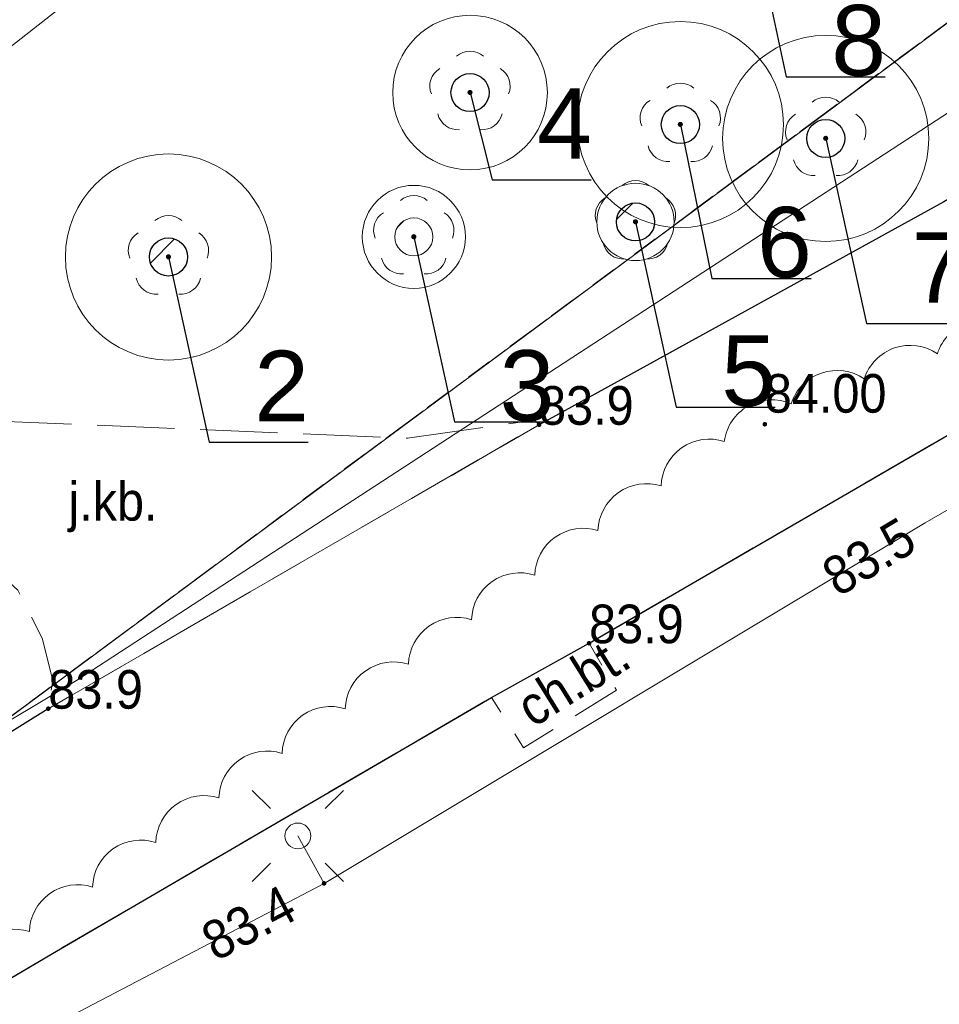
# Model space of a CAD drawing. Header units: metres. Extents: x 6540907 to 6541833, y 5893434 to 5894895.
# Tile 73 of 256: x 6540948 to 6540966, y 5894126 to 5894145. Entities that reach past the tile are written whole.
import ezdxf
from ezdxf import colors
from ezdxf.entities.mleader import LeaderData, LeaderLine
from ezdxf.enums import TextEntityAlignment as Align
from ezdxf.math import Vec2, Vec3

# ---------------------------------------------------------------- set-up
doc = ezdxf.new("R2010")
doc.units = ezdxf.units.M
doc.header["$MEASUREMENT"] = 0
for name, pattern in [('1.0_0.5', [1.5, 1, -0.5]), ('1.5_0.5', [2, 1.5, -0.5]), ('219-500', [0, 0]), ('egug-500', [1, 0.5, -0.5])]:
    doc.linetypes.add(name, pattern=pattern)
doc.layers.get('0').update_dxf_attribs({"color": 2, "linetype": 'CONTINUOUS', "lineweight": 5})
for name, color, linetype, lineweight in [('218-kontur użytku gruntowego', 251, 'CONTINUOUS', 9), ('219-działka ewidencyjna', 152, 'CONTINUOUS', 18), ('chodnik', 251, 'CONTINUOUS', 9), ('chodnik-Atr17', 251, 'CONTINUOUS', 9), ('drzewo liściaste', 251, 'CONTINUOUS', 9), ('jezdnia', 251, 'CONTINUOUS', 9), ('jezdnia-Atr17', 251, 'CONTINUOUS', 9), ('krawężnik', 251, 'CONTINUOUS', 9), ('latarnia', 251, 'CONTINUOUS', 9), ('pikieta naturalna', 251, 'CONTINUOUS', 9), ('pikieta naturalna-Atr2', 251, 'CONTINUOUS', 9), ('pikieta sztuczna', 251, 'CONTINUOUS', 9), ('pikieta sztuczna-Atr2', 251, 'CONTINUOUS', 9), ('przewód elektroenergetyczny podziemny', 251, 'CONTINUOUS', 9), ('rzędna', 251, 'CONTINUOUS', 9), ('rzędna-Atr2', 251, 'CONTINUOUS', 9), ('woda stojąca', 251, 'CONTINUOUS', 9), ('z_g_drzewa do usuniecia', 10, 'CONTINUOUS', 20), ('z_i_drzewa_liściste_korony', 66, 'CONTINUOUS', 20), ('z_i_drzewa_opis', 7, 'CONTINUOUS', 25)]:
    doc.layers.add(name, color=color, linetype=linetype, lineweight=lineweight)
doc.layers.add('z_i_masywy_grupy', color=7, linetype='CONTINUOUS', lineweight=13, true_color=0x7f926c)
doc.styles.add('Opisowy', font='arial.ttf')
doc.styles.get("Standard").update_dxf_attribs({"font": 'Arial', "width": 0.75})

# ---------------------------------------------------------------- blocks, each defined once
blk = doc.blocks.new('PW01')
at = {"linetype": 'Continuous', "lineweight": 13}
h = blk.add_hatch(color=0, dxfattribs=at)
edge = h.paths.add_edge_path()
edge.add_arc((0, 0), 0.045, 0, 360)
blk = doc.blocks.new('SM01')
at = {"color": 0, "linetype": 'Continuous', "lineweight": 13}
for p, q in [((-0.53, 0.531), (-0.883, 0.884)), ((0.531, 0.531), (0.884, 0.884)), ((-0.53, -0.53), (-0.883, -0.883)), ((0.531, -0.53), (0.884, -0.883))]:
    blk.add_line(p, q, dxfattribs=at)
blk.add_circle((0, 0), 0.25, dxfattribs=at)
blk = doc.blocks.new('OP021')
at = {"linetype": 'Continuous', "lineweight": 13}
h = blk.add_hatch(color=0, dxfattribs=at)
edge = h.paths.add_edge_path()
edge.add_arc((0, 0), 0.05, 0, 360)
at = {"color": 0, "linetype": 'Continuous', "lineweight": 13}
for centre, start, end in [((0, 0.4), 49.272, 130.728), ((-0.38, 0.124), 121.308, 202.548), ((0.38, 0.124), 337.452, 58.692), ((-0.235, -0.324), 193.221, 274.871), ((0.235, -0.324), 265.129, 346.779)]:
    blk.add_arc(centre, 0.4, start, end, dxfattribs=at)
blk = doc.blocks.new('_None')
blk = doc.blocks.new('punkt')
h = blk.add_hatch()
h.set_pattern_fill('ANSI32', color=256, scale=0.2)
h.set_pattern_definition([(45, (-4781848.87, -5644337.08), (-1.34703841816, 1.34703841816), []), (45, (-4781847.972, -5644337.08), (-1.34703841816, 1.34703841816), [])])
edge = h.paths.add_edge_path()
edge.add_arc((0, 0), 0.243, 0, 360)
blk.add_circle((0, 0), 0.243)

msp = doc.modelspace()

# ---------------------------------------------------------------- linework, layer by layer
at = {"layer": '218-kontur użytku gruntowego', "linetype": 'egug-500', "lineweight": 18, "flags": 128}
for points in [[(6540986.55, 5894160.228), (6540919.14, 5894110.278)], [(6540919.14, 5894110.278), (6540986.55, 5894160.228)]]:
    msp.add_lwpolyline(points, dxfattribs=at)
at = {"layer": '219-działka ewidencyjna', "linetype": '219-500', "lineweight": 18, "flags": 128}
msp.add_lwpolyline([(6540986.55, 5894160.228), (6540919.14, 5894110.278)], dxfattribs=at)
at = {"layer": 'chodnik', "linetype": '1.0_0.5', "lineweight": 18, "flags": 128}
msp.add_lwpolyline([(6540959.24, 5894133.098), (6540957.35, 5894132.048), (6540957.97, 5894131.068), (6540959.77, 5894132.188)], close=True, dxfattribs=at)
at = {"layer": 'jezdnia', "linetype": '1.5_0.5', "lineweight": 18, "flags": 128}
for points in [[(6540921.23, 5894108.338), (6540924.81, 5894104.958), (6540929.08, 5894109.478), (6540942.44, 5894123.308), (6540948.83, 5894127.078), (6540957.35, 5894132.048), (6540959.24, 5894133.098), (6540967.4, 5894137.838), (6540969.59, 5894139.138), (6540972.14, 5894140.538), (6540973.93, 5894141.538), (6540977.19, 5894143.428), (6540983.03, 5894147.318), (6540987.16, 5894150.868), (6540988.5, 5894152.208), (6540993.97, 5894157.658), (6540998.31, 5894162.568), (6541001.31, 5894166.758), (6541002.44, 5894168.378), (6541003.89, 5894170.388), (6541005.24, 5894171.608), (6541007.68, 5894172.528), (6541010.72, 5894172.898), (6541014.25, 5894172.258), (6541018.77, 5894170.458), (6541020.68, 5894172.438), (6541015.79, 5894177.148), (6541014.35, 5894179.378), (6541014.44, 5894181.898), (6541015.79, 5894183.468), (6541031.2, 5894193.128), (6541029.11, 5894195.978), (6541014.27, 5894187.548), (6541013.09, 5894187.658), (6541012.73, 5894188.688), (6541014.9, 5894195.438), (6541015.56, 5894197.168), (6541016.28, 5894198.878), (6541018.17, 5894202.358), (6541014.81, 5894204.068), (6541010.45, 5894193.678), (6541005.96, 5894182.498), (6541002.87, 5894176.248), (6540997.93, 5894168.668), (6540994.91, 5894164.648), (6540988.4, 5894157.578), (6540982.23, 5894151.808), (6540975.63, 5894147.188), (6540966.12, 5894141.668), (6540958.27, 5894137.338), (6540948.75, 5894131.828), (6540936.8, 5894124.378), (6540932.82, 5894121.338)], [(6540947.57, 5894137.308), (6540947.64, 5894134.718), (6540947.63, 5894134.608), (6540948.16, 5894134.128), (6540948.63, 5894133.198), (6540948.84, 5894132.378), (6540948.75, 5894131.828), (6540958.27, 5894137.338), (6540958.18, 5894137.428), (6540955.72, 5894137.078), (6540947.56, 5894137.418)]]:
    msp.add_lwpolyline(points, close=True, dxfattribs=at)
at = {"layer": 'krawężnik', "linetype": 'Continuous', "lineweight": 25, "flags": 128}
for points in [[(6541014.81, 5894204.068), (6541010.45, 5894193.678), (6541005.96, 5894182.498), (6541002.87, 5894176.248), (6540997.93, 5894168.668), (6540994.91, 5894164.648), (6540988.4, 5894157.578), (6540982.23, 5894151.808), (6540975.63, 5894147.188), (6540966.12, 5894141.668), (6540958.27, 5894137.338)], [(6540924.81, 5894104.958), (6540929.08, 5894109.478), (6540942.44, 5894123.308), (6540948.83, 5894127.078), (6540957.35, 5894132.048), (6540959.24, 5894133.098), (6540967.4, 5894137.838), (6540969.59, 5894139.138), (6540972.14, 5894140.538), (6540973.93, 5894141.538), (6540977.19, 5894143.428), (6540983.03, 5894147.318), (6540987.16, 5894150.868), (6540988.5, 5894152.208), (6540993.97, 5894157.658), (6540998.31, 5894162.568), (6541001.31, 5894166.758), (6541002.44, 5894168.378), (6541003.89, 5894170.388), (6541005.24, 5894171.608), (6541007.68, 5894172.528), (6541010.72, 5894172.898), (6541014.25, 5894172.258), (6541018.77, 5894170.458)], [(6540948.75, 5894131.828), (6540936.8, 5894124.378), (6540932.82, 5894121.338), (6540921.23, 5894108.338)]]:
    msp.add_lwpolyline(points, dxfattribs=at)
at = {"layer": 'przewód elektroenergetyczny podziemny', "linetype": 'Continuous', "lineweight": 18, "flags": 128}
for points in [[(6540949.3, 5894132.378), (6540983.91, 5894154.938), (6540995.37, 5894166.578), (6541000.93, 5894175.818), (6541019.64, 5894191.498)], [(6540953.59, 5894129.358), (6540954.1, 5894128.438), (6540965.76, 5894135.438), (6540967.15, 5894136.238), (6540968.86, 5894136.078), (6540971.41, 5894137.668), (6540972.95, 5894139.598), (6540974.46, 5894140.478), (6540976.09, 5894142.178), (6540978.74, 5894143.188), (6540981.03, 5894144.948), (6540984.37, 5894146.398), (6540988.17, 5894149.498), (6540990.95, 5894151.778), (6540992.77, 5894154.298), (6540995.48, 5894156.778), (6540998.04, 5894159.818), (6540997.07, 5894160.538)], [(6540927.02, 5894115.738), (6540931.21, 5894121.578), (6540931.69, 5894121.878), (6540935.23, 5894123.948), (6540949.3, 5894132.378)], [(6540916.99, 5894095.508), (6540916.14, 5894096.118), (6540923.76, 5894105.018), (6540925.86, 5894105.218), (6540935.31, 5894115.078), (6540939.01, 5894118.978), (6540943.19, 5894122.728), (6540954.1, 5894128.438), (6540953.59, 5894129.358)]]:
    msp.add_lwpolyline(points, dxfattribs=at)
at = {"layer": 'woda stojąca', "linetype": 'Continuous', "lineweight": 18, "flags": 128}
msp.add_lwpolyline([(6540907.06, 5894107.925), (6540908.8, 5894109.748), (6540915.93, 5894116.298), (6540921.96, 5894121.128), (6540933.44, 5894133.998), (6540944.84, 5894142.188), (6540956.32, 5894151.188), (6540968.69, 5894161.598), (6540976.33, 5894167.588), (6540989.91, 5894183.128), (6540994.84, 5894190.958), (6541002.18, 5894205.438), (6541014.56, 5894211.938), (6541020.38, 5894215.608), (6541022.69, 5894220.518), (6541025.77, 5894221.548), (6541033.93, 5894226.228), (6541046.31, 5894234.428), (6541063.19, 5894246.088), (6541068.21, 5894250.668)], dxfattribs=at)
at = {"layer": 'z_g_drzewa do usuniecia', "linetype": 'Continuous'}
msp.add_circle((6540955.841, 5894140.985), 1, dxfattribs=at)
at = {"layer": 'z_i_drzewa_liściste_korony', "linetype": 'Continuous'}
for centre, radius in [((6540956.931, 5894143.785), 1.5), ((6540961.011, 5894143.165), 2), ((6540963.831, 5894142.895), 2), ((6540951.081, 5894140.595), 2), ((6540960.141, 5894141.275), 0.75)]:
    msp.add_circle(centre, radius, dxfattribs=at)
at = {"layer": 'z_i_masywy_grupy', "linetype": 'Continuous'}
msp.add_lwpolyline([(6540967.415, 5894139.203, 0.5), (6540965.996, 5894138.717, 0.5), (6540964.577, 5894138.23, 0.5), (6540963.159, 5894137.744, 0.5), (6540961.864, 5894137.015, 0.5), (6540960.638, 5894136.15, 0.5), (6540959.413, 5894135.285, 0.5), (6540958.187, 5894134.42, 0.5), (6540956.961, 5894133.555, 0.5), (6540955.736, 5894132.69, 0.5), (6540954.51, 5894131.825, 0.5), (6540953.285, 5894130.961, 0.5), (6540952.059, 5894130.096, 0.5), (6540950.834, 5894129.231, 0.5), (6540949.608, 5894128.366, 0.5), (6540948.382, 5894127.501, 0.5), (6540947.157, 5894126.636, 0.5)], format="xyb", dxfattribs=at)

# ---------------------------------------------------------------- block references
at = {"layer": 'drzewo liściaste', "linetype": 'Continuous', "lineweight": 18}
for p in [(6540956.93, 5894143.788), (6540956.93, 5894143.788), (6540956.93, 5894143.788), (6540961.01, 5894143.168), (6540961.01, 5894143.168), (6540961.01, 5894143.168), (6540963.83, 5894142.898), (6540963.83, 5894142.898), (6540963.83, 5894142.898), (6540960.14, 5894141.278), (6540960.14, 5894141.278), (6540960.14, 5894141.278), (6540955.84, 5894140.988), (6540955.84, 5894140.988), (6540955.84, 5894140.988), (6540951.08, 5894140.598), (6540951.08, 5894140.598), (6540951.08, 5894140.598)]:
    msp.add_blockref('OP021', p, dxfattribs=at)
at = {"layer": 'latarnia', "linetype": 'Continuous', "lineweight": 18}
msp.add_blockref('SM01', (6540953.59, 5894129.358), dxfattribs=at)
at = {"layer": 'pikieta naturalna', "linetype": 'Continuous', "lineweight": 13}
for p in [(6540958.27, 5894137.338), (6540959.24, 5894133.098), (6540948.75, 5894131.828)]:
    msp.add_blockref('PW01', p, dxfattribs=at)
at = {"layer": 'pikieta sztuczna', "linetype": 'Continuous', "lineweight": 13}
msp.add_blockref('PW01', (6540962.65, 5894137.348), dxfattribs=at)
at = {"layer": 'rzędna', "linetype": 'Continuous', "lineweight": 18}
msp.add_blockref('PW01', (6540954.1, 5894128.438), dxfattribs=at)
at = {"layer": 'z_g_drzewa do usuniecia', "ltscale": 0.01, "xscale": 1.520278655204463, "yscale": 1.520278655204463, "zscale": 1.520278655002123}
msp.add_blockref('punkt', (6540955.841, 5894140.985), dxfattribs=at)
at = {"layer": 'z_i_drzewa_opis', "ltscale": 0.01, "xscale": 1.520278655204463, "yscale": 1.520278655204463, "zscale": 1.520278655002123}
for p in [(6540956.931, 5894143.785), (6540961.011, 5894143.165), (6540963.831, 5894142.895), (6540960.141, 5894141.275), (6540951.081, 5894140.595)]:
    msp.add_blockref('punkt', p, dxfattribs=at)

# ---------------------------------------------------------------- texts
at = {"layer": 'chodnik-Atr17', "width": 0.9}
msp.add_text('ch.bt.', height=0.75, rotation=31.891, dxfattribs=at).set_placement((6540958.15, 5894131.448))
at = {"layer": 'jezdnia-Atr17', "width": 0.9}
msp.add_text('j.kb.', height=0.75, dxfattribs=at).set_placement((6540949.14, 5894135.478))
at = {"layer": 'pikieta naturalna-Atr2', "width": 0.9}
for p in [(6540958.27, 5894137.338), (6540959.24, 5894133.098), (6540948.75, 5894131.828)]:
    msp.add_text('83.9', height=0.75, dxfattribs=at).set_placement(p)
at = {"layer": 'pikieta sztuczna-Atr2', "width": 0.9}
msp.add_text('84.00', height=0.75, dxfattribs=at).set_placement((6540962.65, 5894137.348), align=Align.BOTTOM_LEFT)
at = {"layer": 'rzędna-Atr2', "width": 0.9}
for s, rotation, p in [('83.5', 30.978, (6540963.88, 5894134.308)), ('83.4', 27.626, (6540951.82, 5894127.248))]:
    msp.add_text(s, height=0.75, rotation=rotation, dxfattribs=at).set_placement(p, align=Align.MIDDLE_LEFT)

# ---------------------------------------------------------------- leaders
at = {"layer": 'z_g_drzewa do usuniecia'}
ml = msp.add_multileader_mtext('Standard', dxfattribs=at)
ml.set_content('3', color=256, style='Opisowy')
ml.set_leader_properties()
ml.set_arrow_properties(name='NONE')
ml.build(insert=Vec2(0, 0))
ml.multileader.update_dxf_attribs({"has_dogleg": 0, "text_left_attachment_type": 6, "text_right_attachment_type": 5, "text_top_attachment_type": 0, "text_bottom_attachment_type": 0, "dogleg_length": 1.914, "arrow_head_size": 7.005})
ctx = ml.context
ctx.base_point, ctx.char_height, ctx.arrow_head_size, ctx.landing_gap_size, ctx.plane_origin = Vec3(6540956.63, 5894137.393), 1.368, 7.005, 0.876, Vec3(6540949.258, 5894133.009)
ctx.left_attachment, ctx.right_attachment, ctx.attachment_type = 6, 5, 2
notes = []
notes.append((ctx, [(1, (1, 1, 0), (6540953.589, 5894137.393), (1, 0), 3.041, [(0, [(6540955.841, 5894140.985), (6540956.63, 5894137.393), (6540956.63, 5894137.393), (6540956.63, 5894137.393), (6540956.63, 5894137.393), (6540956.63, 5894137.393), (6540956.63, 5894137.393), (6540956.63, 5894137.393), (6540956.63, 5894137.393), (6540956.63, 5894137.393), (6540956.63, 5894137.393), (6540956.63, 5894137.393), (6540956.63, 5894137.393), (6540956.63, 5894137.393), (6540956.63, 5894137.393), (6540956.63, 5894137.393), (6540956.63, 5894137.393), (6540956.63, 5894137.393), (6540956.63, 5894137.393), (6540956.63, 5894137.393), (6540956.63, 5894137.393), (6540956.63, 5894137.393), (6540956.63, 5894137.393), (6540956.63, 5894137.393), (6540956.63, 5894137.393), (6540956.63, 5894137.393), (6540956.63, 5894137.393), (6540956.63, 5894137.393), (6540956.63, 5894137.393), (6540956.63, 5894137.393), (6540956.63, 5894137.393), (6540956.63, 5894137.393), (6540956.63, 5894137.393), (6540956.63, 5894137.393), (6540956.63, 5894137.393), (6540956.63, 5894137.393), (6540956.63, 5894137.393), (6540956.63, 5894137.393), (6540956.63, 5894137.393), (6540956.63, 5894137.393), (6540956.63, 5894137.393), (6540956.63, 5894137.393), (6540956.63, 5894137.393), (6540956.63, 5894137.393), (6540956.63, 5894137.393), (6540956.63, 5894137.393), (6540956.63, 5894137.393), (6540956.63, 5894137.393), (6540956.63, 5894137.393), (6540956.63, 5894137.393), (6540956.63, 5894137.393), (6540956.63, 5894137.393), (6540956.63, 5894137.393), (6540956.63, 5894137.393), (6540956.63, 5894137.393), (6540956.63, 5894137.393), (6540956.63, 5894137.393), (6540956.63, 5894137.393), (6540956.63, 5894137.393), (6540956.63, 5894137.393), (6540956.63, 5894137.393), (6540956.63, 5894137.393), (6540956.63, 5894137.393), (6540956.63, 5894137.393), (6540956.63, 5894137.393), (6540956.63, 5894137.393), (6540956.63, 5894137.393), (6540956.63, 5894137.393), (6540956.63, 5894137.393), (6540956.63, 5894137.393), (6540956.63, 5894137.393), (6540956.63, 5894137.393), (6540956.63, 5894137.393), (6540956.63, 5894137.393), (6540956.63, 5894137.393), (6540956.63, 5894137.393), (6540956.63, 5894137.393), (6540956.63, 5894137.393), (6540956.63, 5894137.393), (6540956.63, 5894137.393), (6540956.63, 5894137.393), (6540956.63, 5894137.393), (6540956.63, 5894137.393), (6540956.63, 5894137.393), (6540956.63, 5894137.393), (6540956.63, 5894137.393), (6540956.63, 5894137.393), (6540956.63, 5894137.393), (6540956.63, 5894137.393), (6540956.63, 5894137.393), (6540956.63, 5894137.393), (6540956.63, 5894137.393), (6540956.63, 5894137.393), (6540956.63, 5894137.393), (6540956.63, 5894137.393), (6540956.63, 5894137.393), (6540956.63, 5894137.393), (6540956.63, 5894137.393), (6540956.63, 5894137.393), (6540956.63, 5894137.393), (6540956.63, 5894137.393), (6540956.63, 5894137.393), (6540956.63, 5894137.393), (6540956.63, 5894137.393), (6540956.63, 5894137.393), (6540956.63, 5894137.393), (6540956.63, 5894137.393), (6540956.63, 5894137.393), (6540956.63, 5894137.393), (6540956.63, 5894137.393), (6540956.63, 5894137.393), (6540956.63, 5894137.393), (6540956.63, 5894137.393), (6540956.63, 5894137.393), (6540956.63, 5894137.393), (6540956.63, 5894137.393), (6540956.63, 5894137.393), (6540956.63, 5894137.393), (6540956.63, 5894137.393), (6540956.63, 5894137.393), (6540956.63, 5894137.393), (6540956.63, 5894137.393), (6540956.63, 5894137.393), (6540956.63, 5894137.393), (6540956.63, 5894137.393), (6540956.63, 5894137.393)], 256, [])])]))
ctx.mtext.insert, ctx.mtext.flow_direction = Vec3(6540957.505, 5894138.785), 5
at = {"layer": 'z_i_drzewa_opis'}
ml = msp.add_multileader_mtext('Standard', dxfattribs=at)
ml.set_content('9', color=256, style='Opisowy')
ml.set_leader_properties()
ml.set_arrow_properties(name='NONE')
ml.build(insert=Vec2(0, 0))
ml.multileader.update_dxf_attribs({"has_dogleg": 0, "text_left_attachment_type": 6, "text_right_attachment_type": 5, "text_top_attachment_type": 0, "text_bottom_attachment_type": 0, "dogleg_length": 1.914, "arrow_head_size": 7.005})
ctx = ml.context
ctx.base_point, ctx.char_height, ctx.arrow_head_size, ctx.landing_gap_size, ctx.plane_origin = Vec3(6540966.78, 5894144.453), 1.368, 7.005, 0.876, Vec3(6540959.408, 5894140.069)
ctx.left_attachment, ctx.right_attachment, ctx.attachment_type = 6, 5, 2
notes.append((ctx, [(1, (1, 1, 0), (6540963.739, 5894144.453), (1, 0), 3.041, [(0, [(6540965.991, 5894148.045), (6540966.78, 5894144.453), (6540966.78, 5894144.453), (6540966.78, 5894144.453), (6540966.78, 5894144.453), (6540966.78, 5894144.453), (6540966.78, 5894144.453), (6540966.78, 5894144.453), (6540966.78, 5894144.453), (6540966.78, 5894144.453), (6540966.78, 5894144.453), (6540966.78, 5894144.453), (6540966.78, 5894144.453), (6540966.78, 5894144.453), (6540966.78, 5894144.453), (6540966.78, 5894144.453), (6540966.78, 5894144.453), (6540966.78, 5894144.453), (6540966.78, 5894144.453), (6540966.78, 5894144.453), (6540966.78, 5894144.453), (6540966.78, 5894144.453), (6540966.78, 5894144.453), (6540966.78, 5894144.453), (6540966.78, 5894144.453), (6540966.78, 5894144.453), (6540966.78, 5894144.453), (6540966.78, 5894144.453), (6540966.78, 5894144.453), (6540966.78, 5894144.453), (6540966.78, 5894144.453), (6540966.78, 5894144.453), (6540966.78, 5894144.453), (6540966.78, 5894144.453), (6540966.78, 5894144.453), (6540966.78, 5894144.453), (6540966.78, 5894144.453), (6540966.78, 5894144.453), (6540966.78, 5894144.453), (6540966.78, 5894144.453), (6540966.78, 5894144.453), (6540966.78, 5894144.453), (6540966.78, 5894144.453), (6540966.78, 5894144.453), (6540966.78, 5894144.453), (6540966.78, 5894144.453), (6540966.78, 5894144.453), (6540966.78, 5894144.453), (6540966.78, 5894144.453), (6540966.78, 5894144.453), (6540966.78, 5894144.453), (6540966.78, 5894144.453), (6540966.78, 5894144.453), (6540966.78, 5894144.453), (6540966.78, 5894144.453), (6540966.78, 5894144.453), (6540966.78, 5894144.453), (6540966.78, 5894144.453), (6540966.78, 5894144.453), (6540966.78, 5894144.453), (6540966.78, 5894144.453), (6540966.78, 5894144.453), (6540966.78, 5894144.453), (6540966.78, 5894144.453), (6540966.78, 5894144.453), (6540966.78, 5894144.453), (6540966.78, 5894144.453), (6540966.78, 5894144.453), (6540966.78, 5894144.453), (6540966.78, 5894144.453), (6540966.78, 5894144.453), (6540966.78, 5894144.453), (6540966.78, 5894144.453), (6540966.78, 5894144.453), (6540966.78, 5894144.453), (6540966.78, 5894144.453), (6540966.78, 5894144.453), (6540966.78, 5894144.453), (6540966.78, 5894144.453), (6540966.78, 5894144.453), (6540966.78, 5894144.453), (6540966.78, 5894144.453), (6540966.78, 5894144.453), (6540966.78, 5894144.453), (6540966.78, 5894144.453), (6540966.78, 5894144.453), (6540966.78, 5894144.453), (6540966.78, 5894144.453), (6540966.78, 5894144.453), (6540966.78, 5894144.453), (6540966.78, 5894144.453), (6540966.78, 5894144.453), (6540966.78, 5894144.453), (6540966.78, 5894144.453), (6540966.78, 5894144.453), (6540966.78, 5894144.453), (6540966.78, 5894144.453), (6540966.78, 5894144.453), (6540966.78, 5894144.453), (6540966.78, 5894144.453), (6540966.78, 5894144.453), (6540966.78, 5894144.453), (6540966.78, 5894144.453), (6540966.78, 5894144.453), (6540966.78, 5894144.453), (6540966.78, 5894144.453), (6540966.78, 5894144.453), (6540966.78, 5894144.453), (6540966.78, 5894144.453), (6540966.78, 5894144.453), (6540966.78, 5894144.453), (6540966.78, 5894144.453), (6540966.78, 5894144.453), (6540966.78, 5894144.453), (6540966.78, 5894144.453), (6540966.78, 5894144.453), (6540966.78, 5894144.453), (6540966.78, 5894144.453), (6540966.78, 5894144.453), (6540966.78, 5894144.453), (6540966.78, 5894144.453), (6540966.78, 5894144.453), (6540966.78, 5894144.453), (6540966.78, 5894144.453), (6540966.78, 5894144.453), (6540966.78, 5894144.453)], 256, [])])]))
ctx.mtext.insert, ctx.mtext.flow_direction = Vec3(6540967.655, 5894145.844), 5
ml = msp.add_multileader_mtext('Standard', dxfattribs=at)
ml.set_content('8', color=256, style='Opisowy')
ml.set_leader_properties()
ml.set_arrow_properties(name='NONE')
ml.build(insert=Vec2(0, 0))
ml.multileader.update_dxf_attribs({"has_dogleg": 0, "text_left_attachment_type": 6, "text_right_attachment_type": 5, "text_top_attachment_type": 0, "text_bottom_attachment_type": 0, "dogleg_length": 1.914, "arrow_head_size": 7.005})
ctx = ml.context
ctx.base_point, ctx.char_height, ctx.arrow_head_size, ctx.landing_gap_size, ctx.plane_origin = Vec3(6540963.063, 5894144.094), 1.368, 7.005, 0.876, Vec3(6540955.808, 5894139.259)
ctx.left_attachment, ctx.right_attachment, ctx.attachment_type = 6, 5, 2
notes.append((ctx, [(1, (1, 1, 0), (6540960.022, 5894144.094), (1, 0), 3.041, [(0, [(6540962.391, 5894147.235), (6540963.063, 5894144.094), (6540963.063, 5894144.094), (6540963.063, 5894144.094), (6540963.063, 5894144.094), (6540963.063, 5894144.094), (6540963.063, 5894144.094), (6540963.063, 5894144.094), (6540963.063, 5894144.094), (6540963.063, 5894144.094), (6540963.063, 5894144.094), (6540963.063, 5894144.094), (6540963.063, 5894144.094), (6540963.063, 5894144.094), (6540963.063, 5894144.094), (6540963.063, 5894144.094), (6540963.063, 5894144.094), (6540963.063, 5894144.094), (6540963.063, 5894144.094), (6540963.063, 5894144.094), (6540963.063, 5894144.094), (6540963.063, 5894144.094), (6540963.063, 5894144.094), (6540963.063, 5894144.094), (6540963.063, 5894144.094), (6540963.063, 5894144.094), (6540963.063, 5894144.094), (6540963.063, 5894144.094), (6540963.063, 5894144.094), (6540963.063, 5894144.094), (6540963.063, 5894144.094), (6540963.063, 5894144.094), (6540963.063, 5894144.094), (6540963.063, 5894144.094), (6540963.063, 5894144.094), (6540963.063, 5894144.094), (6540963.063, 5894144.094), (6540963.063, 5894144.094), (6540963.063, 5894144.094), (6540963.063, 5894144.094), (6540963.063, 5894144.094), (6540963.063, 5894144.094), (6540963.063, 5894144.094), (6540963.063, 5894144.094), (6540963.063, 5894144.094), (6540963.063, 5894144.094), (6540963.063, 5894144.094), (6540963.063, 5894144.094), (6540963.063, 5894144.094), (6540963.063, 5894144.094), (6540963.063, 5894144.094), (6540963.063, 5894144.094), (6540963.063, 5894144.094), (6540963.063, 5894144.094), (6540963.063, 5894144.094), (6540963.063, 5894144.094), (6540963.063, 5894144.094), (6540963.063, 5894144.094), (6540963.063, 5894144.094), (6540963.063, 5894144.094), (6540963.063, 5894144.094), (6540963.063, 5894144.094), (6540963.063, 5894144.094), (6540963.063, 5894144.094), (6540963.063, 5894144.094), (6540963.063, 5894144.094), (6540963.063, 5894144.094), (6540963.063, 5894144.094), (6540963.063, 5894144.094), (6540963.063, 5894144.094), (6540963.063, 5894144.094), (6540963.063, 5894144.094), (6540963.063, 5894144.094), (6540963.063, 5894144.094), (6540963.063, 5894144.094), (6540963.063, 5894144.094), (6540963.063, 5894144.094), (6540963.063, 5894144.094), (6540963.063, 5894144.094), (6540963.063, 5894144.094), (6540963.063, 5894144.094), (6540963.063, 5894144.094), (6540963.063, 5894144.094), (6540963.063, 5894144.094), (6540963.063, 5894144.094), (6540963.063, 5894144.094), (6540963.063, 5894144.094), (6540963.063, 5894144.094), (6540963.063, 5894144.094), (6540963.063, 5894144.094), (6540963.063, 5894144.094), (6540963.063, 5894144.094), (6540963.063, 5894144.094), (6540963.063, 5894144.094), (6540963.063, 5894144.094), (6540963.063, 5894144.094), (6540963.063, 5894144.094), (6540963.063, 5894144.094), (6540963.063, 5894144.094), (6540963.063, 5894144.094), (6540963.063, 5894144.094), (6540963.063, 5894144.094), (6540963.063, 5894144.094), (6540963.063, 5894144.094), (6540963.063, 5894144.094), (6540963.063, 5894144.094), (6540963.063, 5894144.094), (6540963.063, 5894144.094), (6540963.063, 5894144.094), (6540963.063, 5894144.094), (6540963.063, 5894144.094), (6540963.063, 5894144.094), (6540963.063, 5894144.094), (6540963.063, 5894144.094), (6540963.063, 5894144.094), (6540963.063, 5894144.094), (6540963.063, 5894144.094), (6540963.063, 5894144.094), (6540963.063, 5894144.094), (6540963.063, 5894144.094), (6540963.063, 5894144.094), (6540963.063, 5894144.094), (6540963.063, 5894144.094), (6540963.063, 5894144.094), (6540963.063, 5894144.094), (6540963.063, 5894144.094)], 256, [])])]))
ctx.mtext.insert, ctx.mtext.flow_direction = Vec3(6540963.938, 5894145.486), 5
ml = msp.add_multileader_mtext('Standard', dxfattribs=at)
ml.set_content('4', color=256, style='Opisowy')
ml.set_leader_properties()
ml.set_arrow_properties(name='NONE')
ml.build(insert=Vec2(0, 0))
ml.multileader.update_dxf_attribs({"has_dogleg": 0, "text_left_attachment_type": 6, "text_right_attachment_type": 5, "text_top_attachment_type": 0, "text_bottom_attachment_type": 0, "dogleg_length": 1.914, "arrow_head_size": 7.005})
ctx = ml.context
ctx.base_point, ctx.char_height, ctx.arrow_head_size, ctx.landing_gap_size, ctx.plane_origin = Vec3(6540957.358, 5894142.095), 1.368, 7.005, 0.876, Vec3(6540950.348, 5894135.809)
ctx.left_attachment, ctx.right_attachment, ctx.attachment_type = 6, 5, 2
notes.append((ctx, [(1, (1, 1, 0), (6540954.317, 5894142.095), (1, 0), 3.041, [(0, [(6540956.931, 5894143.785), (6540957.358, 5894142.095), (6540957.358, 5894142.095), (6540957.358, 5894142.095), (6540957.358, 5894142.095), (6540957.358, 5894142.095), (6540957.358, 5894142.095), (6540957.358, 5894142.095), (6540957.358, 5894142.095), (6540957.358, 5894142.095), (6540957.358, 5894142.095), (6540957.358, 5894142.095), (6540957.358, 5894142.095), (6540957.358, 5894142.095), (6540957.358, 5894142.095), (6540957.358, 5894142.095), (6540957.358, 5894142.095), (6540957.358, 5894142.095), (6540957.358, 5894142.095), (6540957.358, 5894142.095), (6540957.358, 5894142.095), (6540957.358, 5894142.095), (6540957.358, 5894142.095), (6540957.358, 5894142.095), (6540957.358, 5894142.095), (6540957.358, 5894142.095), (6540957.358, 5894142.095), (6540957.358, 5894142.095), (6540957.358, 5894142.095), (6540957.358, 5894142.095), (6540957.358, 5894142.095), (6540957.358, 5894142.095), (6540957.358, 5894142.095), (6540957.358, 5894142.095), (6540957.358, 5894142.095), (6540957.358, 5894142.095), (6540957.358, 5894142.095), (6540957.358, 5894142.095), (6540957.358, 5894142.095), (6540957.358, 5894142.095), (6540957.358, 5894142.095), (6540957.358, 5894142.095), (6540957.358, 5894142.095), (6540957.358, 5894142.095), (6540957.358, 5894142.095), (6540957.358, 5894142.095), (6540957.358, 5894142.095), (6540957.358, 5894142.095), (6540957.358, 5894142.095), (6540957.358, 5894142.095), (6540957.358, 5894142.095), (6540957.358, 5894142.095), (6540957.358, 5894142.095), (6540957.358, 5894142.095), (6540957.358, 5894142.095), (6540957.358, 5894142.095), (6540957.358, 5894142.095), (6540957.358, 5894142.095), (6540957.358, 5894142.095), (6540957.358, 5894142.095), (6540957.358, 5894142.095), (6540957.358, 5894142.095), (6540957.358, 5894142.095), (6540957.358, 5894142.095), (6540957.358, 5894142.095), (6540957.358, 5894142.095), (6540957.358, 5894142.095), (6540957.358, 5894142.095), (6540957.358, 5894142.095), (6540957.358, 5894142.095), (6540957.358, 5894142.095), (6540957.358, 5894142.095), (6540957.358, 5894142.095), (6540957.358, 5894142.095), (6540957.358, 5894142.095), (6540957.358, 5894142.095), (6540957.358, 5894142.095), (6540957.358, 5894142.095), (6540957.358, 5894142.095), (6540957.358, 5894142.095), (6540957.358, 5894142.095), (6540957.358, 5894142.095), (6540957.358, 5894142.095), (6540957.358, 5894142.095), (6540957.358, 5894142.095), (6540957.358, 5894142.095), (6540957.358, 5894142.095), (6540957.358, 5894142.095), (6540957.358, 5894142.095), (6540957.358, 5894142.095), (6540957.358, 5894142.095), (6540957.358, 5894142.095), (6540957.358, 5894142.095), (6540957.358, 5894142.095), (6540957.358, 5894142.095), (6540957.358, 5894142.095), (6540957.358, 5894142.095), (6540957.358, 5894142.095), (6540957.358, 5894142.095), (6540957.358, 5894142.095), (6540957.358, 5894142.095), (6540957.358, 5894142.095), (6540957.358, 5894142.095), (6540957.358, 5894142.095), (6540957.358, 5894142.095), (6540957.358, 5894142.095), (6540957.358, 5894142.095), (6540957.358, 5894142.095), (6540957.358, 5894142.095), (6540957.358, 5894142.095), (6540957.358, 5894142.095), (6540957.358, 5894142.095), (6540957.358, 5894142.095), (6540957.358, 5894142.095), (6540957.358, 5894142.095), (6540957.358, 5894142.095), (6540957.358, 5894142.095), (6540957.358, 5894142.095), (6540957.358, 5894142.095), (6540957.358, 5894142.095), (6540957.358, 5894142.095), (6540957.358, 5894142.095), (6540957.358, 5894142.095), (6540957.358, 5894142.095), (6540957.358, 5894142.095), (6540957.358, 5894142.095)], 256, [])])]))
ctx.mtext.insert, ctx.mtext.flow_direction = Vec3(6540958.234, 5894143.868), 5
ml = msp.add_multileader_mtext('Standard', dxfattribs=at)
ml.set_content('6', color=256, style='Opisowy')
ml.set_leader_properties()
ml.set_arrow_properties(name='NONE')
ml.build(insert=Vec2(0, 0))
ml.multileader.update_dxf_attribs({"has_dogleg": 0, "text_left_attachment_type": 6, "text_right_attachment_type": 5, "text_top_attachment_type": 0, "text_bottom_attachment_type": 0, "dogleg_length": 1.914, "arrow_head_size": 7.005})
ctx = ml.context
ctx.base_point, ctx.char_height, ctx.arrow_head_size, ctx.landing_gap_size, ctx.plane_origin = Vec3(6540961.623, 5894140.176), 1.368, 7.005, 0.876, Vec3(6540954.428, 5894135.189)
ctx.left_attachment, ctx.right_attachment, ctx.attachment_type = 6, 5, 2
notes.append((ctx, [(1, (1, 1, 0), (6540958.583, 5894140.176), (1, 0), 3.041, [(0, [(6540961.011, 5894143.165), (6540961.623, 5894140.176), (6540961.623, 5894140.176), (6540961.623, 5894140.176), (6540961.623, 5894140.176), (6540961.623, 5894140.176), (6540961.623, 5894140.176), (6540961.623, 5894140.176), (6540961.623, 5894140.176), (6540961.623, 5894140.176), (6540961.623, 5894140.176), (6540961.623, 5894140.176), (6540961.623, 5894140.176), (6540961.623, 5894140.176), (6540961.623, 5894140.176), (6540961.623, 5894140.176), (6540961.623, 5894140.176), (6540961.623, 5894140.176), (6540961.623, 5894140.176), (6540961.623, 5894140.176), (6540961.623, 5894140.176), (6540961.623, 5894140.176), (6540961.623, 5894140.176), (6540961.623, 5894140.176), (6540961.623, 5894140.176), (6540961.623, 5894140.176), (6540961.623, 5894140.176), (6540961.623, 5894140.176), (6540961.623, 5894140.176), (6540961.623, 5894140.176), (6540961.623, 5894140.176), (6540961.623, 5894140.176), (6540961.623, 5894140.176), (6540961.623, 5894140.176), (6540961.623, 5894140.176), (6540961.623, 5894140.176), (6540961.623, 5894140.176), (6540961.623, 5894140.176), (6540961.623, 5894140.176), (6540961.623, 5894140.176), (6540961.623, 5894140.176), (6540961.623, 5894140.176), (6540961.623, 5894140.176), (6540961.623, 5894140.176), (6540961.623, 5894140.176), (6540961.623, 5894140.176), (6540961.623, 5894140.176), (6540961.623, 5894140.176), (6540961.623, 5894140.176), (6540961.623, 5894140.176), (6540961.623, 5894140.176), (6540961.623, 5894140.176), (6540961.623, 5894140.176), (6540961.623, 5894140.176), (6540961.623, 5894140.176), (6540961.623, 5894140.176), (6540961.623, 5894140.176), (6540961.623, 5894140.176), (6540961.623, 5894140.176), (6540961.623, 5894140.176), (6540961.623, 5894140.176), (6540961.623, 5894140.176), (6540961.623, 5894140.176), (6540961.623, 5894140.176), (6540961.623, 5894140.176), (6540961.623, 5894140.176), (6540961.623, 5894140.176), (6540961.623, 5894140.176), (6540961.623, 5894140.176), (6540961.623, 5894140.176), (6540961.623, 5894140.176), (6540961.623, 5894140.176), (6540961.623, 5894140.176), (6540961.623, 5894140.176), (6540961.623, 5894140.176), (6540961.623, 5894140.176), (6540961.623, 5894140.176), (6540961.623, 5894140.176), (6540961.623, 5894140.176), (6540961.623, 5894140.176), (6540961.623, 5894140.176), (6540961.623, 5894140.176), (6540961.623, 5894140.176), (6540961.623, 5894140.176), (6540961.623, 5894140.176), (6540961.623, 5894140.176), (6540961.623, 5894140.176), (6540961.623, 5894140.176), (6540961.623, 5894140.176), (6540961.623, 5894140.176), (6540961.623, 5894140.176), (6540961.623, 5894140.176), (6540961.623, 5894140.176), (6540961.623, 5894140.176), (6540961.623, 5894140.176), (6540961.623, 5894140.176), (6540961.623, 5894140.176), (6540961.623, 5894140.176), (6540961.623, 5894140.176), (6540961.623, 5894140.176), (6540961.623, 5894140.176), (6540961.623, 5894140.176), (6540961.623, 5894140.176), (6540961.623, 5894140.176), (6540961.623, 5894140.176), (6540961.623, 5894140.176), (6540961.623, 5894140.176), (6540961.623, 5894140.176), (6540961.623, 5894140.176), (6540961.623, 5894140.176), (6540961.623, 5894140.176), (6540961.623, 5894140.176), (6540961.623, 5894140.176), (6540961.623, 5894140.176), (6540961.623, 5894140.176), (6540961.623, 5894140.176), (6540961.623, 5894140.176), (6540961.623, 5894140.176), (6540961.623, 5894140.176), (6540961.623, 5894140.176), (6540961.623, 5894140.176), (6540961.623, 5894140.176), (6540961.623, 5894140.176), (6540961.623, 5894140.176), (6540961.623, 5894140.176), (6540961.623, 5894140.176)], 256, [])])]))
ctx.mtext.insert, ctx.mtext.flow_direction = Vec3(6540962.499, 5894141.567), 5
ml = msp.add_multileader_mtext('Standard', dxfattribs=at)
ml.set_content('7', color=256, style='Opisowy')
ml.set_leader_properties()
ml.set_arrow_properties(name='NONE')
ml.build(insert=Vec2(0, 0))
ml.multileader.update_dxf_attribs({"has_dogleg": 0, "text_left_attachment_type": 6, "text_right_attachment_type": 5, "text_top_attachment_type": 0, "text_bottom_attachment_type": 0, "dogleg_length": 1.914, "arrow_head_size": 7.005})
ctx = ml.context
ctx.base_point, ctx.char_height, ctx.arrow_head_size, ctx.landing_gap_size, ctx.plane_origin = Vec3(6540964.62, 5894139.303), 1.368, 7.005, 0.876, Vec3(6540957.248, 5894134.919)
ctx.left_attachment, ctx.right_attachment, ctx.attachment_type = 6, 5, 2
notes.append((ctx, [(1, (1, 1, 0), (6540961.579, 5894139.303), (1, 0), 3.041, [(0, [(6540963.831, 5894142.895), (6540964.62, 5894139.303), (6540964.62, 5894139.303), (6540964.62, 5894139.303), (6540964.62, 5894139.303), (6540964.62, 5894139.303), (6540964.62, 5894139.303), (6540964.62, 5894139.303), (6540964.62, 5894139.303), (6540964.62, 5894139.303), (6540964.62, 5894139.303), (6540964.62, 5894139.303), (6540964.62, 5894139.303), (6540964.62, 5894139.303), (6540964.62, 5894139.303), (6540964.62, 5894139.303), (6540964.62, 5894139.303), (6540964.62, 5894139.303), (6540964.62, 5894139.303), (6540964.62, 5894139.303), (6540964.62, 5894139.303), (6540964.62, 5894139.303), (6540964.62, 5894139.303), (6540964.62, 5894139.303), (6540964.62, 5894139.303), (6540964.62, 5894139.303), (6540964.62, 5894139.303), (6540964.62, 5894139.303), (6540964.62, 5894139.303), (6540964.62, 5894139.303), (6540964.62, 5894139.303), (6540964.62, 5894139.303), (6540964.62, 5894139.303), (6540964.62, 5894139.303), (6540964.62, 5894139.303), (6540964.62, 5894139.303), (6540964.62, 5894139.303), (6540964.62, 5894139.303), (6540964.62, 5894139.303), (6540964.62, 5894139.303), (6540964.62, 5894139.303), (6540964.62, 5894139.303), (6540964.62, 5894139.303), (6540964.62, 5894139.303), (6540964.62, 5894139.303), (6540964.62, 5894139.303), (6540964.62, 5894139.303), (6540964.62, 5894139.303), (6540964.62, 5894139.303), (6540964.62, 5894139.303), (6540964.62, 5894139.303), (6540964.62, 5894139.303), (6540964.62, 5894139.303), (6540964.62, 5894139.303), (6540964.62, 5894139.303), (6540964.62, 5894139.303), (6540964.62, 5894139.303), (6540964.62, 5894139.303), (6540964.62, 5894139.303), (6540964.62, 5894139.303), (6540964.62, 5894139.303), (6540964.62, 5894139.303), (6540964.62, 5894139.303), (6540964.62, 5894139.303), (6540964.62, 5894139.303), (6540964.62, 5894139.303), (6540964.62, 5894139.303), (6540964.62, 5894139.303), (6540964.62, 5894139.303), (6540964.62, 5894139.303), (6540964.62, 5894139.303), (6540964.62, 5894139.303), (6540964.62, 5894139.303), (6540964.62, 5894139.303), (6540964.62, 5894139.303), (6540964.62, 5894139.303), (6540964.62, 5894139.303), (6540964.62, 5894139.303), (6540964.62, 5894139.303), (6540964.62, 5894139.303), (6540964.62, 5894139.303), (6540964.62, 5894139.303), (6540964.62, 5894139.303), (6540964.62, 5894139.303), (6540964.62, 5894139.303), (6540964.62, 5894139.303), (6540964.62, 5894139.303), (6540964.62, 5894139.303), (6540964.62, 5894139.303), (6540964.62, 5894139.303), (6540964.62, 5894139.303), (6540964.62, 5894139.303), (6540964.62, 5894139.303), (6540964.62, 5894139.303), (6540964.62, 5894139.303), (6540964.62, 5894139.303), (6540964.62, 5894139.303), (6540964.62, 5894139.303), (6540964.62, 5894139.303), (6540964.62, 5894139.303), (6540964.62, 5894139.303), (6540964.62, 5894139.303), (6540964.62, 5894139.303), (6540964.62, 5894139.303), (6540964.62, 5894139.303), (6540964.62, 5894139.303), (6540964.62, 5894139.303), (6540964.62, 5894139.303), (6540964.62, 5894139.303), (6540964.62, 5894139.303), (6540964.62, 5894139.303), (6540964.62, 5894139.303), (6540964.62, 5894139.303), (6540964.62, 5894139.303), (6540964.62, 5894139.303), (6540964.62, 5894139.303), (6540964.62, 5894139.303), (6540964.62, 5894139.303), (6540964.62, 5894139.303), (6540964.62, 5894139.303), (6540964.62, 5894139.303), (6540964.62, 5894139.303), (6540964.62, 5894139.303), (6540964.62, 5894139.303), (6540964.62, 5894139.303), (6540964.62, 5894139.303)], 256, [])])]))
ctx.mtext.insert, ctx.mtext.flow_direction = Vec3(6540965.495, 5894141.076), 5
ml = msp.add_multileader_mtext('Standard', dxfattribs=at)
ml.set_content('5', color=256, style='Opisowy')
ml.set_leader_properties()
ml.set_arrow_properties(name='NONE')
ml.build(insert=Vec2(0, 0))
ml.multileader.update_dxf_attribs({"has_dogleg": 0, "text_left_attachment_type": 6, "text_right_attachment_type": 5, "text_top_attachment_type": 0, "text_bottom_attachment_type": 0, "dogleg_length": 1.914, "arrow_head_size": 7.005})
ctx = ml.context
ctx.base_point, ctx.char_height, ctx.arrow_head_size, ctx.landing_gap_size, ctx.plane_origin = Vec3(6540960.93, 5894137.683), 1.368, 7.005, 0.876, Vec3(6540953.558, 5894133.299)
ctx.left_attachment, ctx.right_attachment, ctx.attachment_type = 6, 5, 2
notes.append((ctx, [(1, (1, 1, 0), (6540957.889, 5894137.683), (1, 0), 3.041, [(0, [(6540960.141, 5894141.275), (6540960.93, 5894137.683), (6540960.93, 5894137.683), (6540960.93, 5894137.683), (6540960.93, 5894137.683), (6540960.93, 5894137.683), (6540960.93, 5894137.683), (6540960.93, 5894137.683), (6540960.93, 5894137.683), (6540960.93, 5894137.683), (6540960.93, 5894137.683), (6540960.93, 5894137.683), (6540960.93, 5894137.683), (6540960.93, 5894137.683), (6540960.93, 5894137.683), (6540960.93, 5894137.683), (6540960.93, 5894137.683), (6540960.93, 5894137.683), (6540960.93, 5894137.683), (6540960.93, 5894137.683), (6540960.93, 5894137.683), (6540960.93, 5894137.683), (6540960.93, 5894137.683), (6540960.93, 5894137.683), (6540960.93, 5894137.683), (6540960.93, 5894137.683), (6540960.93, 5894137.683), (6540960.93, 5894137.683), (6540960.93, 5894137.683), (6540960.93, 5894137.683), (6540960.93, 5894137.683), (6540960.93, 5894137.683), (6540960.93, 5894137.683), (6540960.93, 5894137.683), (6540960.93, 5894137.683), (6540960.93, 5894137.683), (6540960.93, 5894137.683), (6540960.93, 5894137.683), (6540960.93, 5894137.683), (6540960.93, 5894137.683), (6540960.93, 5894137.683), (6540960.93, 5894137.683), (6540960.93, 5894137.683), (6540960.93, 5894137.683), (6540960.93, 5894137.683), (6540960.93, 5894137.683), (6540960.93, 5894137.683), (6540960.93, 5894137.683), (6540960.93, 5894137.683), (6540960.93, 5894137.683), (6540960.93, 5894137.683), (6540960.93, 5894137.683), (6540960.93, 5894137.683), (6540960.93, 5894137.683), (6540960.93, 5894137.683), (6540960.93, 5894137.683), (6540960.93, 5894137.683), (6540960.93, 5894137.683), (6540960.93, 5894137.683), (6540960.93, 5894137.683), (6540960.93, 5894137.683), (6540960.93, 5894137.683), (6540960.93, 5894137.683), (6540960.93, 5894137.683), (6540960.93, 5894137.683), (6540960.93, 5894137.683), (6540960.93, 5894137.683), (6540960.93, 5894137.683), (6540960.93, 5894137.683), (6540960.93, 5894137.683), (6540960.93, 5894137.683), (6540960.93, 5894137.683), (6540960.93, 5894137.683), (6540960.93, 5894137.683), (6540960.93, 5894137.683), (6540960.93, 5894137.683), (6540960.93, 5894137.683), (6540960.93, 5894137.683), (6540960.93, 5894137.683), (6540960.93, 5894137.683), (6540960.93, 5894137.683), (6540960.93, 5894137.683), (6540960.93, 5894137.683), (6540960.93, 5894137.683), (6540960.93, 5894137.683), (6540960.93, 5894137.683), (6540960.93, 5894137.683), (6540960.93, 5894137.683), (6540960.93, 5894137.683), (6540960.93, 5894137.683), (6540960.93, 5894137.683), (6540960.93, 5894137.683), (6540960.93, 5894137.683), (6540960.93, 5894137.683), (6540960.93, 5894137.683), (6540960.93, 5894137.683), (6540960.93, 5894137.683), (6540960.93, 5894137.683), (6540960.93, 5894137.683), (6540960.93, 5894137.683), (6540960.93, 5894137.683), (6540960.93, 5894137.683), (6540960.93, 5894137.683), (6540960.93, 5894137.683), (6540960.93, 5894137.683), (6540960.93, 5894137.683), (6540960.93, 5894137.683), (6540960.93, 5894137.683), (6540960.93, 5894137.683), (6540960.93, 5894137.683), (6540960.93, 5894137.683), (6540960.93, 5894137.683), (6540960.93, 5894137.683), (6540960.93, 5894137.683), (6540960.93, 5894137.683), (6540960.93, 5894137.683), (6540960.93, 5894137.683), (6540960.93, 5894137.683), (6540960.93, 5894137.683), (6540960.93, 5894137.683), (6540960.93, 5894137.683), (6540960.93, 5894137.683), (6540960.93, 5894137.683), (6540960.93, 5894137.683), (6540960.93, 5894137.683), (6540960.93, 5894137.683)], 256, [])])]))
ctx.mtext.insert, ctx.mtext.flow_direction = Vec3(6540961.805, 5894139.074), 5
ml = msp.add_multileader_mtext('Standard', dxfattribs=at)
ml.set_content('2', color=256, style='Opisowy')
ml.set_leader_properties()
ml.set_arrow_properties(name='NONE')
ml.build(insert=Vec2(0, 0))
ml.multileader.update_dxf_attribs({"has_dogleg": 0, "text_left_attachment_type": 6, "text_right_attachment_type": 5, "text_top_attachment_type": 0, "text_bottom_attachment_type": 0, "dogleg_length": 1.914, "arrow_head_size": 7.005})
ctx = ml.context
ctx.base_point, ctx.char_height, ctx.arrow_head_size, ctx.landing_gap_size, ctx.plane_origin = Vec3(6540951.87, 5894137.003), 1.368, 7.005, 0.876, Vec3(6540944.498, 5894132.619)
ctx.left_attachment, ctx.right_attachment, ctx.attachment_type = 6, 5, 2
notes.append((ctx, [(1, (1, 1, 0), (6540948.829, 5894137.003), (1, 0), 3.041, [(0, [(6540951.081, 5894140.595), (6540951.87, 5894137.003), (6540951.87, 5894137.003), (6540951.87, 5894137.003), (6540951.87, 5894137.003), (6540951.87, 5894137.003), (6540951.87, 5894137.003), (6540951.87, 5894137.003), (6540951.87, 5894137.003), (6540951.87, 5894137.003), (6540951.87, 5894137.003), (6540951.87, 5894137.003), (6540951.87, 5894137.003), (6540951.87, 5894137.003), (6540951.87, 5894137.003), (6540951.87, 5894137.003), (6540951.87, 5894137.003), (6540951.87, 5894137.003), (6540951.87, 5894137.003), (6540951.87, 5894137.003), (6540951.87, 5894137.003), (6540951.87, 5894137.003), (6540951.87, 5894137.003), (6540951.87, 5894137.003), (6540951.87, 5894137.003), (6540951.87, 5894137.003), (6540951.87, 5894137.003), (6540951.87, 5894137.003), (6540951.87, 5894137.003), (6540951.87, 5894137.003), (6540951.87, 5894137.003), (6540951.87, 5894137.003), (6540951.87, 5894137.003), (6540951.87, 5894137.003), (6540951.87, 5894137.003), (6540951.87, 5894137.003), (6540951.87, 5894137.003), (6540951.87, 5894137.003), (6540951.87, 5894137.003), (6540951.87, 5894137.003), (6540951.87, 5894137.003), (6540951.87, 5894137.003), (6540951.87, 5894137.003), (6540951.87, 5894137.003), (6540951.87, 5894137.003), (6540951.87, 5894137.003), (6540951.87, 5894137.003), (6540951.87, 5894137.003), (6540951.87, 5894137.003), (6540951.87, 5894137.003), (6540951.87, 5894137.003), (6540951.87, 5894137.003), (6540951.87, 5894137.003), (6540951.87, 5894137.003), (6540951.87, 5894137.003), (6540951.87, 5894137.003), (6540951.87, 5894137.003), (6540951.87, 5894137.003), (6540951.87, 5894137.003), (6540951.87, 5894137.003), (6540951.87, 5894137.003), (6540951.87, 5894137.003), (6540951.87, 5894137.003), (6540951.87, 5894137.003), (6540951.87, 5894137.003), (6540951.87, 5894137.003), (6540951.87, 5894137.003), (6540951.87, 5894137.003), (6540951.87, 5894137.003), (6540951.87, 5894137.003), (6540951.87, 5894137.003), (6540951.87, 5894137.003), (6540951.87, 5894137.003), (6540951.87, 5894137.003), (6540951.87, 5894137.003), (6540951.87, 5894137.003), (6540951.87, 5894137.003), (6540951.87, 5894137.003), (6540951.87, 5894137.003), (6540951.87, 5894137.003), (6540951.87, 5894137.003), (6540951.87, 5894137.003), (6540951.87, 5894137.003), (6540951.87, 5894137.003), (6540951.87, 5894137.003), (6540951.87, 5894137.003), (6540951.87, 5894137.003), (6540951.87, 5894137.003), (6540951.87, 5894137.003), (6540951.87, 5894137.003), (6540951.87, 5894137.003), (6540951.87, 5894137.003), (6540951.87, 5894137.003), (6540951.87, 5894137.003), (6540951.87, 5894137.003), (6540951.87, 5894137.003), (6540951.87, 5894137.003), (6540951.87, 5894137.003), (6540951.87, 5894137.003), (6540951.87, 5894137.003), (6540951.87, 5894137.003), (6540951.87, 5894137.003), (6540951.87, 5894137.003), (6540951.87, 5894137.003), (6540951.87, 5894137.003), (6540951.87, 5894137.003), (6540951.87, 5894137.003), (6540951.87, 5894137.003), (6540951.87, 5894137.003), (6540951.87, 5894137.003), (6540951.87, 5894137.003), (6540951.87, 5894137.003), (6540951.87, 5894137.003), (6540951.87, 5894137.003), (6540951.87, 5894137.003), (6540951.87, 5894137.003), (6540951.87, 5894137.003), (6540951.87, 5894137.003), (6540951.87, 5894137.003), (6540951.87, 5894137.003), (6540951.87, 5894137.003), (6540951.87, 5894137.003), (6540951.87, 5894137.003), (6540951.87, 5894137.003), (6540951.87, 5894137.003), (6540951.87, 5894137.003)], 256, [])])]))
ctx.mtext.insert, ctx.mtext.flow_direction = Vec3(6540952.745, 5894138.776), 5
for ctx, leaders in notes:
    for number, flags, end, landing, length, lines in leaders:
        leader = LeaderData()
        leader.index, (leader.has_last_leader_line, leader.has_dogleg_vector, leader.attachment_direction) = number, flags
        leader.last_leader_point, leader.dogleg_vector, leader.dogleg_length = Vec3(end), Vec3(landing), length
        for number, points, colour, breaks in lines:
            line = LeaderLine()
            line.index, line.vertices, line.color, line.breaks = number, Vec3.list(points), colors.encode_raw_color(colour), breaks
            leader.lines.append(line)
        ctx.leaders.append(leader)

doc.saveas('drawing.dxf')
